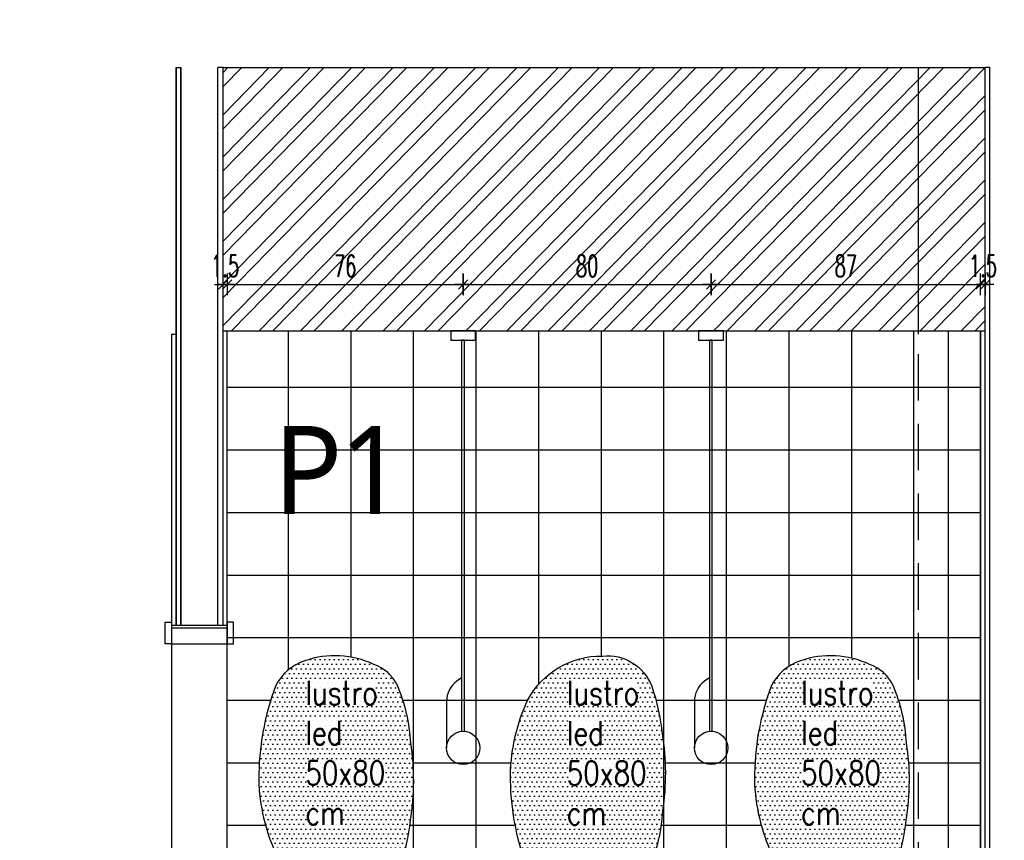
# Model space of a CAD drawing. Header units: centimetres. Extents: x -15121 to 30567, y -60641 to 0.
# Tile 179 of 256: x 10983 to 11300, y -26935 to -26670. Entities that reach past the tile are written whole.
import ezdxf

# ---------------------------------------------------------------- set-up
doc = ezdxf.new("R2010")
doc.units = ezdxf.units.CM
doc.header["$LTSCALE"] = 60
doc.linetypes.add('( Dashed )', pattern=[0.75, 0.5, -0.25])
for name, color, linetype in [('AIKA oznaczenia okładzin', 5, 'Continuous'), ('AIKA powierzchnie', 6, 'Continuous'), ('AIKA sanitariaty', 7, 'Continuous'), ('AIKA sufity podwieszane', 8, 'Continuous'), ('AIKA TYNK', 5, 'Continuous'), ('AIKA widoki wymiarowanie', 7, 'Continuous'), ('AIKA widokowe', 7, 'Continuous')]:
    doc.layers.add(name, color=color, linetype=linetype)
doc.styles.add('SŁAWKA', font='simplex.shx', dxfattribs={"height": 12.5})
doc.styles.add('WYM--ROMANSSHX-08', font='ROMANS.SHX', dxfattribs={"width": 0.8})
doc.styles.add('wymiar', font='txt.shx', dxfattribs={"width": 0.6})
doc.dimstyles.new('Dwudziestka', dxfattribs={"dimtxt": 7, "dimasz": 0.7, "dimexe": 5, "dimexo": 0, "dimgap": 2.5, "dimtad": 1, "dimtoh": 1, "dimdec": 3, "dimrnd": 0.5, "dimdsep": 46, "dimtxsty": 'wymiar', "dimblk": 'znacznik', "dimcen": 0, "dimdle": 5, "dimse1": 1, "dimse2": 1, "dimclrd": 256, "dimclre": 256, "dimclrt": 256, "dimadec": 0, "dimazin": 0, "dimtfac": 0.4, "dimtdec": 3, "dimtix": 1, "dimtofl": 0, "dimtmove": 2, "dimatfit": 3, "dimldrblk": 'znacznik', "dimfxl": 1, "dimtolj": 1, "dimarcsym": 0})
pattern_1 = [(45.6, (4466.2785, -1566.11), (-6.8053523, 6.6642933), []), (45.6, (4470.768, -1566.063), (-6.8053523, 6.6642933), [])]

# ---------------------------------------------------------------- blocks, each defined once
blk = doc.blocks.new('lustro led')
at = {"layer": 'AIKA widokowe'}
h = blk.add_hatch(dxfattribs=at)
h.set_pattern_fill('DOTS', color=8, scale=0.8)
h.paths.add_polyline_path([(23.76, 16.23, 0.28089), (3.67, 28.04, 0.342642), (-9.64, 19.88, 0.056443), (-12.42, 7.09, 0.07931), (-12.53, -13.73, 0.083629), (-8.93, -29.25, 0.200399), (-2.56, -34.91, 0.19646), (16.03, -35.89, 0.202028), (23.96, -29.07, 0.089936), (28.45, -3.81, 0.103357)])
at = {"layer": 'AIKA widokowe', "color": 7}
for centre, radius, start, end in [((2.27, 15.39), 12.72, 83.6857, 159.3402), ((4.03, 5.66), 22.38, 28.1667, 90.9249), ((45.46, 1.2), 58.18, 161.2753, 174.1973), ((-21.83, -5.03), 50.3, 1.396, 24.9999), ((52.73, -3.66), 66.03, 170.6365, 188.775), ((-43.47, -4.04), 71.92, 339.6268, 0.1832), ((35.34, -10.81), 47.96, 183.4867, 202.6086), ((11.9, -23.07), 13.47, 287.868, 333.5545), ((1.04, -24.45), 11.07, 205.7225, 251.0503), ((7.94, -12.67), 24.6, 244.751, 289.2103)]:
    blk.add_arc(centre, radius, start, end, dxfattribs=at)
blk = doc.blocks.new('sl lampa zwis')
at = {"layer": 'AIKA widokowe', "color": 7}
for p, q in [((3.6, -127.75), (3.6, -1.5)), ((4.4, -1.5), (3.6, -1.5)), ((4.4, -127.75), (4.4, -1.5)), ((3.6, -110.39), (1.92, -111.61)), ((-1.38, -118.09), (-1.38, -133.12))]:
    blk.add_line(p, q, dxfattribs=at)
blk.add_lwpolyline([(0, 1.5), (0, -1.5), (8, -1.5), (8, 1.5)], close=True, dxfattribs=at)
blk.add_circle((4, -133.12), 5.38, dxfattribs=at)
blk.add_arc((6.62, -118.09), 8, 125.9805, 180, dxfattribs=at)
blk = doc.blocks.new('znacznik')
at = {"color": 0}
for points in [[(0, -5), (0, 5)], [(-4, 0), (4, 0)]]:
    blk.add_lwpolyline(points, dxfattribs=at)
at = {"color": 1}
blk.add_lwpolyline([(-2.12, -2.12), (2.12, 2.12)], dxfattribs=at)
blk = doc.blocks.new('*D6411')
at = {"layer": 'AIKA widoki wymiarowanie', "lineweight": -2, "transparency": 16777216}
for p, q in [((11047.6, -27091.63), (11046.9, -27091.63)), ((11050.34, -27091.63), (11051.04, -27091.63))]:
    blk.add_line(p, q, dxfattribs=at)
at = {"layer": 'Defpoints', "color": 0, "transparency": 16777216}
for p in [(11048.3, -26852.3), (11049.64, -26852.3), (11049.64, -27091.63)]:
    blk.add_point(p, dxfattribs=at)
at = {"layer": 'AIKA widoki wymiarowanie', "lineweight": -2, "transparency": 16777216, "xscale": 0.7, "yscale": 0.7, "zscale": 0.7}
blk.add_blockref('znacznik', (11048.3, -27091.63), dxfattribs=at)
at = {"layer": 'AIKA widoki wymiarowanie', "lineweight": -2, "transparency": 16777216, "xscale": 0.7, "yscale": 0.7, "zscale": 0.7, "rotation": 180}
blk.add_blockref('znacznik', (11049.64, -27091.63), dxfattribs=at)
at = {"layer": 'AIKA widoki wymiarowanie', "transparency": 16777216, "insert": (11048.97, -27085.63), "char_height": 7, "attachment_point": 5, "style": 'wymiar'}
blk.add_mtext('\\A1;1.5', dxfattribs=at)
blk = doc.blocks.new('*D6412')
at = {"layer": 'AIKA widoki wymiarowanie', "lineweight": -2, "transparency": 16777216}
blk.add_line((11050.34, -27091.63), (11085.1, -27091.63), dxfattribs=at)
at = {"layer": 'Defpoints', "color": 0, "transparency": 16777216}
for p in [(11049.64, -26851.57), (11085.8, -26981.59), (11085.8, -27091.63)]:
    blk.add_point(p, dxfattribs=at)
at = {"layer": 'AIKA widoki wymiarowanie', "lineweight": -2, "transparency": 16777216, "xscale": 0.7, "yscale": 0.7, "zscale": 0.7, "rotation": 180}
blk.add_blockref('znacznik', (11049.64, -27091.63), dxfattribs=at)
at = {"layer": 'AIKA widoki wymiarowanie', "lineweight": -2, "transparency": 16777216, "xscale": 0.7, "yscale": 0.7, "zscale": 0.7}
blk.add_blockref('znacznik', (11085.8, -27091.63), dxfattribs=at)
at = {"layer": 'AIKA widoki wymiarowanie', "transparency": 16777216, "insert": (11067.72, -27085.63), "char_height": 7, "attachment_point": 5, "style": 'wymiar'}
blk.add_mtext('\\A1;36', dxfattribs=at)
blk = doc.blocks.new('*D6418')
at = {"layer": 'AIKA widoki wymiarowanie', "lineweight": -2, "transparency": 16777216}
for p, q in [((11047.6, -27111.57), (11046.9, -27111.57)), ((11050.34, -27111.57), (11051.04, -27111.57))]:
    blk.add_line(p, q, dxfattribs=at)
at = {"layer": 'Defpoints', "color": 0, "transparency": 16777216}
for p in [(11048.3, -26862.14), (11049.64, -26862.14), (11049.64, -27111.57)]:
    blk.add_point(p, dxfattribs=at)
at = {"layer": 'AIKA widoki wymiarowanie', "lineweight": -2, "transparency": 16777216, "xscale": 0.7, "yscale": 0.7, "zscale": 0.7}
blk.add_blockref('znacznik', (11048.3, -27111.57), dxfattribs=at)
at = {"layer": 'AIKA widoki wymiarowanie', "lineweight": -2, "transparency": 16777216, "xscale": 0.7, "yscale": 0.7, "zscale": 0.7, "rotation": 180}
blk.add_blockref('znacznik', (11049.64, -27111.57), dxfattribs=at)
at = {"layer": 'AIKA widoki wymiarowanie', "transparency": 16777216, "insert": (11048.97, -27105.57), "char_height": 7, "attachment_point": 5, "style": 'wymiar'}
blk.add_mtext('\\A1;1.5', dxfattribs=at)
blk = doc.blocks.new('*D6419')
at = {"layer": 'AIKA widoki wymiarowanie', "lineweight": -2, "transparency": 16777216}
for p, q in [((11048.94, -27111.57), (11048.24, -27111.57)), ((11064, -27111.57), (11064.7, -27111.57))]:
    blk.add_line(p, q, dxfattribs=at)
at = {"layer": 'Defpoints', "color": 0, "transparency": 16777216}
for p in [(11049.64, -26861.44), (11063.3, -26981.59), (11063.3, -27111.57)]:
    blk.add_point(p, dxfattribs=at)
at = {"layer": 'AIKA widoki wymiarowanie', "lineweight": -2, "transparency": 16777216, "xscale": 0.7, "yscale": 0.7, "zscale": 0.7}
blk.add_blockref('znacznik', (11049.64, -27111.57), dxfattribs=at)
at = {"layer": 'AIKA widoki wymiarowanie', "lineweight": -2, "transparency": 16777216, "xscale": 0.7, "yscale": 0.7, "zscale": 0.7, "rotation": 180}
blk.add_blockref('znacznik', (11063.3, -27111.57), dxfattribs=at)
at = {"layer": 'AIKA widoki wymiarowanie', "transparency": 16777216, "insert": (11056.47, -27105.57), "char_height": 7, "attachment_point": 5, "style": 'wymiar'}
blk.add_mtext('\\A1;13.5', dxfattribs=at)
blk = doc.blocks.new('*D6437')
at = {"layer": 'AIKA widoki wymiarowanie', "lineweight": -2, "transparency": 16777216}
for p, q in [((11047.6, -26755.6), (11046.9, -26755.6)), ((11050.34, -26755.6), (11051.04, -26755.6))]:
    blk.add_line(p, q, dxfattribs=at)
at = {"layer": 'Defpoints', "color": 0, "transparency": 16777216}
for p in [(11049.64, -26755.6), (11048.3, -26770.59), (11049.64, -26770.59)]:
    blk.add_point(p, dxfattribs=at)
at = {"layer": 'AIKA widoki wymiarowanie', "lineweight": -2, "transparency": 16777216, "xscale": 0.7, "yscale": 0.7, "zscale": 0.7}
blk.add_blockref('znacznik', (11048.3, -26755.6), dxfattribs=at)
at = {"layer": 'AIKA widoki wymiarowanie', "lineweight": -2, "transparency": 16777216, "xscale": 0.7, "yscale": 0.7, "zscale": 0.7, "rotation": 180}
blk.add_blockref('znacznik', (11049.64, -26755.6), dxfattribs=at)
at = {"layer": 'AIKA widoki wymiarowanie', "transparency": 16777216, "insert": (11048.97, -26749.6), "char_height": 7, "attachment_point": 5, "style": 'wymiar'}
blk.add_mtext('\\A1;1.5', dxfattribs=at)
blk = doc.blocks.new('*D6438')
at = {"layer": 'AIKA widoki wymiarowanie', "lineweight": -2, "transparency": 16777216}
blk.add_line((11050.34, -26755.6), (11125.1, -26755.6), dxfattribs=at)
at = {"layer": 'Defpoints', "color": 0, "transparency": 16777216}
for p in [(11125.8, -26755.6), (11049.64, -26770.59), (11125.8, -26770.59)]:
    blk.add_point(p, dxfattribs=at)
at = {"layer": 'AIKA widoki wymiarowanie', "lineweight": -2, "transparency": 16777216, "xscale": 0.7, "yscale": 0.7, "zscale": 0.7, "rotation": 180}
blk.add_blockref('znacznik', (11049.64, -26755.6), dxfattribs=at)
at = {"layer": 'AIKA widoki wymiarowanie', "lineweight": -2, "transparency": 16777216, "xscale": 0.7, "yscale": 0.7, "zscale": 0.7}
blk.add_blockref('znacznik', (11125.8, -26755.6), dxfattribs=at)
at = {"layer": 'AIKA widoki wymiarowanie', "transparency": 16777216, "insert": (11087.72, -26749.6), "char_height": 7, "attachment_point": 5, "style": 'wymiar'}
blk.add_mtext('\\A1;76', dxfattribs=at)
blk = doc.blocks.new('*D6439')
at = {"layer": 'AIKA widoki wymiarowanie', "lineweight": -2, "transparency": 16777216}
blk.add_line((11126.5, -26755.6), (11205.1, -26755.6), dxfattribs=at)
at = {"layer": 'Defpoints', "color": 0, "transparency": 16777216}
for p in [(11205.8, -26755.6), (11125.8, -26770.59), (11205.8, -26770.59)]:
    blk.add_point(p, dxfattribs=at)
at = {"layer": 'AIKA widoki wymiarowanie', "lineweight": -2, "transparency": 16777216, "xscale": 0.7, "yscale": 0.7, "zscale": 0.7, "rotation": 180}
blk.add_blockref('znacznik', (11125.8, -26755.6), dxfattribs=at)
at = {"layer": 'AIKA widoki wymiarowanie', "lineweight": -2, "transparency": 16777216, "xscale": 0.7, "yscale": 0.7, "zscale": 0.7}
blk.add_blockref('znacznik', (11205.8, -26755.6), dxfattribs=at)
at = {"layer": 'AIKA widoki wymiarowanie', "transparency": 16777216, "insert": (11165.8, -26749.6), "char_height": 7, "attachment_point": 5, "style": 'wymiar'}
blk.add_mtext('\\A1;80', dxfattribs=at)
blk = doc.blocks.new('*D6440')
at = {"layer": 'AIKA widoki wymiarowanie', "lineweight": -2, "transparency": 16777216}
blk.add_line((11206.5, -26755.6), (11292.1, -26755.6), dxfattribs=at)
at = {"layer": 'Defpoints', "color": 0, "transparency": 16777216}
for p in [(11292.8, -26755.6), (11205.8, -26770.59), (11292.8, -26770.59)]:
    blk.add_point(p, dxfattribs=at)
at = {"layer": 'AIKA widoki wymiarowanie', "lineweight": -2, "transparency": 16777216, "xscale": 0.7, "yscale": 0.7, "zscale": 0.7, "rotation": 180}
blk.add_blockref('znacznik', (11205.8, -26755.6), dxfattribs=at)
at = {"layer": 'AIKA widoki wymiarowanie', "lineweight": -2, "transparency": 16777216, "xscale": 0.7, "yscale": 0.7, "zscale": 0.7}
blk.add_blockref('znacznik', (11292.8, -26755.6), dxfattribs=at)
at = {"layer": 'AIKA widoki wymiarowanie', "transparency": 16777216, "insert": (11249.3, -26749.6), "char_height": 7, "attachment_point": 5, "style": 'wymiar'}
blk.add_mtext('\\A1;87', dxfattribs=at)
blk = doc.blocks.new('*D6441')
at = {"layer": 'AIKA widoki wymiarowanie', "lineweight": -2, "transparency": 16777216}
for p, q in [((11292.1, -26755.6), (11291.4, -26755.6)), ((11295, -26755.6), (11295.7, -26755.6))]:
    blk.add_line(p, q, dxfattribs=at)
at = {"layer": 'Defpoints', "color": 0, "transparency": 16777216}
for p in [(11294.3, -26755.6), (11292.8, -26770.59), (11294.3, -26770.59)]:
    blk.add_point(p, dxfattribs=at)
at = {"layer": 'AIKA widoki wymiarowanie', "lineweight": -2, "transparency": 16777216, "xscale": 0.7, "yscale": 0.7, "zscale": 0.7}
blk.add_blockref('znacznik', (11292.8, -26755.6), dxfattribs=at)
at = {"layer": 'AIKA widoki wymiarowanie', "lineweight": -2, "transparency": 16777216, "xscale": 0.7, "yscale": 0.7, "zscale": 0.7, "rotation": 180}
blk.add_blockref('znacznik', (11294.3, -26755.6), dxfattribs=at)
at = {"layer": 'AIKA widoki wymiarowanie', "transparency": 16777216, "insert": (11293.55, -26749.6), "char_height": 7, "attachment_point": 5, "style": 'wymiar'}
blk.add_mtext('\\A1;1.5', dxfattribs=at)
blk = doc.blocks.new('*D6442')
at = {"layer": 'AIKA widoki wymiarowanie', "lineweight": -2, "transparency": 16777216}
blk.add_line((11325.36, -27070.89), (11325.36, -26771.29), dxfattribs=at)
at = {"layer": 'Defpoints', "color": 0, "transparency": 16777216}
for p in [(11249.67, -26770.59), (11325.36, -26770.59), (11249.67, -27071.59)]:
    blk.add_point(p, dxfattribs=at)
at = {"layer": 'AIKA widoki wymiarowanie', "lineweight": -2, "transparency": 16777216, "xscale": 0.7, "yscale": 0.7, "zscale": 0.7}
for p, rotation in [((11325.36, -26770.59), 90), ((11325.36, -27071.59), 270)]:
    blk.add_blockref('znacznik', p, dxfattribs=dict(at, rotation=rotation))
at = {"layer": 'AIKA widoki wymiarowanie', "transparency": 16777216, "insert": (11319.36, -26921.09), "char_height": 7, "attachment_point": 5, "rotation": 90, "style": 'wymiar'}
blk.add_mtext('\\A1;301', dxfattribs=at)

msp = doc.modelspace()

# ---------------------------------------------------------------- hatches: boundary and pattern name
at = {"layer": 'AIKA sufity podwieszane', "transparency": 33554610}
h = msp.add_hatch(dxfattribs=at)
h.set_pattern_fill('ANSI32', color=8, angle=0.6)
h.set_pattern_definition(pattern_1)
h.paths.add_polyline_path([(11584.9494, -26117.5987), (11157.9494, -26117.5987), (11157.9494, -26202.5987), (11584.9494, -26202.5987)])
h.paths.add_polyline_path([(12081.094, -27428.3228), (12163.2602, -27428.3228), (12163.2602, -27404.0522), (12081.094, -27404.0522)], flags=9)
h.paths.add_polyline_path([(12114.3702, -27401.1671), (12330.3134, -27401.1671), (12330.3134, -27377.6842), (12114.3702, -27377.6842)], flags=9)
h.paths.add_polyline_path([(12002.4864, -27495.7987), (12060.0402, -27495.7987), (12060.0402, -27471.4304), (12002.4864, -27471.4304)], flags=9)
h.paths.add_polyline_path([(11930.778, -27431.4066), (12012.9714, -27431.4066), (12012.9714, -27407.1523), (11930.778, -27407.1523)], flags=9)
h.paths.add_polyline_path([(12003.6509, -27363.3126), (12519.4158, -27363.3126), (12519.4158, -27327.3381), (12003.6509, -27327.3381)], flags=9)
h.paths.add_polyline_path([(11967.1775, -27382.7098), (12564.7628, -27382.7098), (12564.7628, -27357.3546), (11967.1775, -27357.3546)], flags=9)
h.paths.add_polyline_path([(12288.6922, -27501.0627), (12423.7404, -27501.0627), (12423.7404, -27470.1832), (12288.6922, -27470.1832)], flags=9)
h.paths.add_polyline_path([(11932.4463, -27495.6231), (12002.4419, -27495.6231), (12002.4419, -27470.9456), (11932.4463, -27470.9456)], flags=9)
h.paths.add_polyline_path([(11932.4843, -27462.0595), (11994.0262, -27462.0595), (11994.0262, -27437.8052), (11932.4843, -27437.8052)], flags=9)
h.paths.add_polyline_path([(12074.5007, -27495.5716), (12259.3272, -27495.5716), (12259.3272, -27471.2033), (12074.5007, -27471.2033)], flags=9)
h.paths.add_polyline_path([(12083.149, -27467.6483), (12496.2862, -27467.6483), (12496.2862, -27436.3619), (12083.149, -27436.3619)], flags=9)
h.paths.add_polyline_path([(12483.5205, -27493.9928), (12503.8627, -27493.9928), (12503.8627, -27470.0477), (12483.5205, -27470.0477)], flags=9)
h.paths.add_polyline_path([(11513.2396, -27035.7614), (11551.7125, -27035.7592), (11551.7101, -26993.8772), (11513.2372, -26993.8794)], flags=9)
h.paths.add_polyline_path([(11060.4933, -27035.7614), (11098.9662, -27035.7592), (11098.9638, -26993.8772), (11060.4909, -26993.8794)], flags=9)
h.paths.add_polyline_path([(11919.1026, -26980.6538), (11990.4597, -26980.6538), (11990.4597, -26967.1538), (11919.1026, -26967.1538)], flags=9)
h.paths.add_polyline_path([(11917.5413, -27058.0538), (11988.8984, -27058.0538), (11988.8984, -27044.5538), (11917.5413, -27044.5538)], flags=9)
h.paths.add_polyline_path([(11700.1916, -26844.6838), (11755.1529, -26844.6806), (11755.1495, -26784.8493), (11700.1882, -26784.8524)], flags=9)
h.paths.add_polyline_path([(11427.3267, -26845.5688), (11482.288, -26845.5656), (11482.2845, -26785.7342), (11427.3233, -26785.7374)], flags=9)
h.paths.add_polyline_path([(11294.0432, -26979.8538), (11365.4003, -26979.8538), (11365.4003, -26966.3538), (11294.0432, -26966.3538)], flags=9)
h.paths.add_polyline_path([(11295.6045, -27057.2538), (11366.9616, -27057.2538), (11366.9616, -27043.7538), (11295.6045, -27043.7538)], flags=9)
h.paths.add_polyline_path([(11521.8166, -26931.977), (11552.5502, -26931.977), (11552.5502, -26881.6152), (11521.8166, -26881.6152)], flags=9)
h.paths.add_polyline_path([(11232.9438, -26931.977), (11263.6773, -26931.977), (11263.6773, -26881.6152), (11232.9438, -26881.6152)], flags=9)
h.paths.add_polyline_path([(11157.3038, -26932.0267), (11188.0374, -26932.0267), (11188.0374, -26881.6649), (11157.3038, -26881.6649)], flags=9)
h.paths.add_polyline_path([(11072.9438, -26931.977), (11103.6773, -26931.977), (11103.6773, -26881.6152), (11072.9438, -26881.6152)], flags=9)
h.paths.add_polyline_path([(11054.4564, -26845.5688), (11109.4177, -26845.5656), (11109.4142, -26785.7342), (11054.4529, -26785.7374)], flags=9)
h.paths.add_polyline_path([(10559.4245, -26844.6838), (10614.3858, -26844.6806), (10614.3823, -26784.8493), (10559.421, -26784.8524)], flags=9)
h.paths.add_polyline_path([(12171.0529, -26276.6882), (12226.0142, -26276.685), (12226.0107, -26216.8536), (12171.0495, -26216.8568)], flags=9)
h.paths.add_polyline_path([(11673.2315, -26276.5731), (11728.1928, -26276.57), (11728.1894, -26216.7386), (11673.2281, -26216.7417)], flags=9)
h.paths.add_polyline_path([(10783.8877, -26276.6882), (10838.8489, -26276.685), (10838.8455, -26216.8536), (10783.8842, -26216.8568)], flags=9)
h.paths.add_polyline_path([(10559.4245, -26276.6882), (10614.3858, -26276.685), (10614.3823, -26216.8536), (10559.421, -26216.8568)], flags=9)
h.paths.add_polyline_path([(10474.541, -26085.4251), (10703.7361, -26085.4251), (10703.7361, -26028.0612), (10474.541, -26028.0612)], flags=9)
h = msp.add_hatch(dxfattribs=at)
h.set_pattern_fill('ANSI32', color=8, angle=0.6)
h.set_pattern_definition(pattern_1)
h.paths.add_polyline_path([(12093.9146, -26117.5987), (11666.9146, -26117.5987), (11666.9146, -26202.5987, -1), (11669.9146, -26202.5987), (12092.4146, -26202.5987), (12093.9146, -26202.5987)])
h.paths.add_polyline_path([(12081.094, -27428.3228), (12163.2602, -27428.3228), (12163.2602, -27404.0522), (12081.094, -27404.0522)], flags=9)
h.paths.add_polyline_path([(12114.3702, -27401.1671), (12330.3134, -27401.1671), (12330.3134, -27377.6842), (12114.3702, -27377.6842)], flags=9)
h.paths.add_polyline_path([(12002.4864, -27495.7987), (12060.0402, -27495.7987), (12060.0402, -27471.4304), (12002.4864, -27471.4304)], flags=9)
h.paths.add_polyline_path([(11930.778, -27431.4066), (12012.9714, -27431.4066), (12012.9714, -27407.1523), (11930.778, -27407.1523)], flags=9)
h.paths.add_polyline_path([(12003.6509, -27363.3126), (12519.4158, -27363.3126), (12519.4158, -27327.3381), (12003.6509, -27327.3381)], flags=9)
h.paths.add_polyline_path([(11967.1775, -27382.7098), (12564.7628, -27382.7098), (12564.7628, -27357.3546), (11967.1775, -27357.3546)], flags=9)
h.paths.add_polyline_path([(12288.6922, -27501.0627), (12423.7404, -27501.0627), (12423.7404, -27470.1832), (12288.6922, -27470.1832)], flags=9)
h.paths.add_polyline_path([(11932.4463, -27495.6231), (12002.4419, -27495.6231), (12002.4419, -27470.9456), (11932.4463, -27470.9456)], flags=9)
h.paths.add_polyline_path([(11932.4843, -27462.0595), (11994.0262, -27462.0595), (11994.0262, -27437.8052), (11932.4843, -27437.8052)], flags=9)
h.paths.add_polyline_path([(12074.5007, -27495.5716), (12259.3272, -27495.5716), (12259.3272, -27471.2033), (12074.5007, -27471.2033)], flags=9)
h.paths.add_polyline_path([(12083.149, -27467.6483), (12496.2862, -27467.6483), (12496.2862, -27436.3619), (12083.149, -27436.3619)], flags=9)
h.paths.add_polyline_path([(12483.5205, -27493.9928), (12503.8627, -27493.9928), (12503.8627, -27470.0477), (12483.5205, -27470.0477)], flags=9)
h.paths.add_polyline_path([(11513.2396, -27035.7614), (11551.7125, -27035.7592), (11551.7101, -26993.8772), (11513.2372, -26993.8794)], flags=9)
h.paths.add_polyline_path([(11060.4933, -27035.7614), (11098.9662, -27035.7592), (11098.9638, -26993.8772), (11060.4909, -26993.8794)], flags=9)
h.paths.add_polyline_path([(11919.1026, -26980.6538), (11990.4597, -26980.6538), (11990.4597, -26967.1538), (11919.1026, -26967.1538)], flags=9)
h.paths.add_polyline_path([(11917.5413, -27058.0538), (11988.8984, -27058.0538), (11988.8984, -27044.5538), (11917.5413, -27044.5538)], flags=9)
h.paths.add_polyline_path([(11700.1916, -26844.6838), (11755.1529, -26844.6806), (11755.1495, -26784.8493), (11700.1882, -26784.8524)], flags=9)
h.paths.add_polyline_path([(11427.3267, -26845.5688), (11482.288, -26845.5656), (11482.2845, -26785.7342), (11427.3233, -26785.7374)], flags=9)
h.paths.add_polyline_path([(11294.0432, -26979.8538), (11365.4003, -26979.8538), (11365.4003, -26966.3538), (11294.0432, -26966.3538)], flags=9)
h.paths.add_polyline_path([(11295.6045, -27057.2538), (11366.9616, -27057.2538), (11366.9616, -27043.7538), (11295.6045, -27043.7538)], flags=9)
h.paths.add_polyline_path([(11521.8166, -26931.977), (11552.5502, -26931.977), (11552.5502, -26881.6152), (11521.8166, -26881.6152)], flags=9)
h.paths.add_polyline_path([(11232.9438, -26931.977), (11263.6773, -26931.977), (11263.6773, -26881.6152), (11232.9438, -26881.6152)], flags=9)
h.paths.add_polyline_path([(11157.3038, -26932.0267), (11188.0374, -26932.0267), (11188.0374, -26881.6649), (11157.3038, -26881.6649)], flags=9)
h.paths.add_polyline_path([(11072.9438, -26931.977), (11103.6773, -26931.977), (11103.6773, -26881.6152), (11072.9438, -26881.6152)], flags=9)
h.paths.add_polyline_path([(11054.4564, -26845.5688), (11109.4177, -26845.5656), (11109.4142, -26785.7342), (11054.4529, -26785.7374)], flags=9)
h.paths.add_polyline_path([(10559.4245, -26844.6838), (10614.3858, -26844.6806), (10614.3823, -26784.8493), (10559.421, -26784.8524)], flags=9)
h.paths.add_polyline_path([(12171.0529, -26276.6882), (12226.0142, -26276.685), (12226.0107, -26216.8536), (12171.0495, -26216.8568)], flags=9)
h.paths.add_polyline_path([(11673.2315, -26276.5731), (11728.1928, -26276.57), (11728.1894, -26216.7386), (11673.2281, -26216.7417)], flags=9)
h.paths.add_polyline_path([(10783.8877, -26276.6882), (10838.8489, -26276.685), (10838.8455, -26216.8536), (10783.8842, -26216.8568)], flags=9)
h.paths.add_polyline_path([(10559.4245, -26276.6882), (10614.3858, -26276.685), (10614.3823, -26216.8536), (10559.421, -26216.8568)], flags=9)
h.paths.add_polyline_path([(10474.541, -26085.4251), (10703.7361, -26085.4251), (10703.7361, -26028.0612), (10474.541, -26028.0612)], flags=9)
h = msp.add_hatch(dxfattribs=at)
h.set_pattern_fill('ANSI32', color=8, angle=0.6)
h.set_pattern_definition(pattern_1)
h.paths.add_polyline_path([(10943.4415, -26685.5943), (10943.4075, -26685.5943), (10524.4415, -26685.5943), (10524.4415, -26770.5943, -1), (10527.4415, -26770.5943), (10941.9415, -26770.5943), (10943.4415, -26770.5943)])
h.paths.add_polyline_path([(11272.8026, -26685.5943), (11048.3026, -26685.5943), (11048.3026, -26770.5943), (11272.8026, -26770.5943)])
h.paths.add_polyline_path([(11294.3026, -26685.5943), (11272.8026, -26685.5943), (11272.8026, -26770.5943), (11292.8026, -26770.5943), (11294.3026, -26770.5943)])
h.paths.add_polyline_path([(11043.721, -26754.8502), (11054.221, -26754.8502), (11054.221, -26744.3502), (11043.721, -26744.3502)], flags=9)
h.paths.add_polyline_path([(11082.471, -26754.8502), (11092.971, -26754.8502), (11092.971, -26744.3502), (11082.471, -26744.3502)], flags=24)
h.paths.add_polyline_path([(11160.9026, -26754.8502), (11170.7026, -26754.8502), (11170.7026, -26744.3502), (11160.9026, -26744.3502)], flags=24)
h.paths.add_polyline_path([(11244.0526, -26754.8502), (11254.5526, -26754.8502), (11254.5526, -26744.3502), (11244.0526, -26744.3502)], flags=24)
h.paths.add_polyline_path([(11288.3026, -26754.8502), (11298.8026, -26754.8502), (11298.8026, -26744.3502), (11288.3026, -26744.3502)], flags=9)

# ---------------------------------------------------------------- linework, layer by layer
at = {"layer": 'AIKA powierzchnie', "color": 2}
msp.add_lwpolyline([(11049.6394, -26770.5943), (11292.8026, -26770.5943), (11292.8026, -27071.5943), (11049.6394, -27071.5943)], close=True, dxfattribs=at)
at = {"layer": 'AIKA sanitariaty', "color": 8}
for p, q in [((11033.1394, -26685.5943), (11034.6394, -26685.5943)), ((11034.6394, -26685.5943), (11034.6394, -26865.5943)), ((11048.3026, -26685.5943), (11046.6394, -26685.5943))]:
    msp.add_line(p, q, dxfattribs=at)
at = {"layer": 'AIKA TYNK'}
for p, q in [((11033.1394, -26685.5943), (11033.1394, -26865.5943)), ((11048.3026, -26865.5943), (11048.3026, -26685.5943)), ((11048.3026, -26685.5943), (11294.3026, -26685.5943)), ((11294.3026, -27071.5943), (11294.3026, -26685.5943)), ((11048.3026, -26770.5943), (11294.3026, -26770.5943)), ((11031.6394, -26865.5943), (11049.6394, -26865.5943))]:
    msp.add_line(p, q, dxfattribs=at)
at = {"layer": 'AIKA widokowe', "color": 8}
for p, q in [((11033.1394, -26865.5943), (11033.1394, -26685.5943)), ((11034.6394, -26865.5943), (11034.6394, -26685.5943)), ((11046.6394, -26865.5943), (11046.6394, -26685.5943)), ((11295.8026, -26685.5943), (11294.3026, -26685.5943)), ((11295.8026, -27071.5943), (11295.8026, -26685.5943)), ((11069.3026, -26770.5943), (11069.3026, -26880.065)), ((11089.5026, -26770.5943), (11089.5026, -26875.8939)), ((11109.7026, -26770.5943), (11109.7026, -26995.5943)), ((11129.9026, -26770.5943), (11129.9026, -26942.3237)), ((11150.1026, -26770.5943), (11150.1026, -26884.7252)), ((11170.3026, -26770.5943), (11170.3026, -26875.5375)), ((11190.5026, -26770.5943), (11190.5026, -26995.5943)), ((11210.7026, -26770.5943), (11210.7026, -26942.4292)), ((11230.9026, -26770.5943), (11230.9026, -26878.8866)), ((11251.1026, -26770.5943), (11251.1026, -26876.2218)), ((11282.321, -26770.5943), (11282.321, -26995.5943)), ((11049.6394, -26788.7943), (11292.8026, -26788.7943)), ((11049.6394, -26808.9943), (11292.8026, -26808.9943)), ((11049.6394, -26829.1943), (11292.8026, -26829.1943)), ((11049.6394, -26849.3943), (11292.8026, -26849.3943)), ((11049.6394, -26869.5943), (11292.8026, -26869.5943)), ((11049.6394, -26889.7943), (11063.6648, -26889.7943)), ((11106.3265, -26889.7943), (11146.6267, -26889.7943)), ((11188.022, -26889.7943), (11223.6648, -26889.7943)), ((11266.3265, -26889.7943), (11292.8026, -26889.7943)), ((11049.6394, -26909.9943), (11059.9805, -26909.9943)), ((11109.6164, -26909.9943), (11141.254, -26909.9943)), ((11190.9746, -26909.9943), (11219.9805, -26909.9943)), ((11269.6164, -26909.9943), (11292.8026, -26909.9943)), ((11049.6394, -26930.1943), (11062.0089, -26930.1943)), ((11108.582, -26930.1943), (11142.5973, -26930.1943)), ((11189.6546, -26930.1943), (11222.0089, -26930.1943)), ((11268.582, -26930.1943), (11292.8026, -26930.1943))]:
    msp.add_line(p, q, dxfattribs=at)
at = {"layer": 'AIKA widokowe', "color": 7}
for p, q in [((11272.8026, -26771.5943), (11272.8026, -26685.5943)), ((11271.3026, -26995.5943), (11271.3026, -26770.5943)), ((11031.6394, -26771.5943), (11033.1394, -26771.5943))]:
    msp.add_line(p, q, dxfattribs=at)
at = {"layer": 'AIKA widokowe'}
for p, q in [((11049.6394, -27071.5943), (11049.6394, -26770.5943)), ((11292.8026, -27071.5943), (11292.8026, -26770.5943)), ((11031.6394, -26771.5943), (11031.6394, -27071.5943))]:
    msp.add_line(p, q, dxfattribs=at)
at = {"layer": 'AIKA widokowe', "color": 8, "linetype": '( Dashed )', "ltscale": 0.5}
msp.add_line((11272.8026, -26995.5943), (11272.8026, -26770.5943), dxfattribs=at)
at = {"layer": 'AIKA widokowe'}
for points in [[(11031.6394, -26864.5943), (11031.6394, -26871.5943), (11029.641, -26871.5943), (11029.641, -26864.5943)], [(11049.6394, -26864.5943), (11049.6394, -26871.5943), (11051.6379, -26871.5943), (11051.6379, -26864.5943)], [(11049.6394, -26871.5943), (11049.6394, -26866.5943), (11031.6394, -26866.5943), (11031.6394, -26871.5943)]]:
    msp.add_lwpolyline(points, close=True, dxfattribs=at)

# ---------------------------------------------------------------- block references
at = {"layer": 'AIKA widokowe', "color": 6}
for p in [(11121.8026, -26772.0943), (11201.8026, -26772.0943)]:
    msp.add_blockref('sl lampa zwis', p, dxfattribs=at)
at = {"layer": 'AIKA widokowe', "color": 6, "xscale": 1.197459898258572, "yscale": 1.197459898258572, "zscale": 1.197459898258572, "rotation": 180}
for p in [(11093.8937, -26920.0688), (11253.8937, -26920.0688)]:
    msp.add_blockref('lustro led', p, dxfattribs=at)
at = {"layer": 'AIKA widokowe', "color": 6, "xscale": -1.197459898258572, "yscale": 1.197459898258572, "zscale": 1.197459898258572}
msp.add_blockref('lustro led', (11175.124, -26909.1165), dxfattribs=at)

# ---------------------------------------------------------------- texts
at = {"layer": 'AIKA oznaczenia okładzin', "insert": (11064.4481, -26801.2531), "char_height": 28.472875, "width": 428.138012, "attachment_point": 1, "rotation": 0.003297, "style": 'SŁAWKA'}
msp.add_mtext('{\\fTrebuchet MS|b0|i0|c238|p34;\\T0.95;P1}', dxfattribs=at)
at = {"layer": 'AIKA widokowe', "char_height": 7.747958, "width": 41.232866, "attachment_point": 1, "style": 'WYM--ROMANSSHX-08'}
for insert in [(11074.8808, -26883.5522, 202.37), (11159.2408, -26883.6019, 202.37), (11234.8808, -26883.5522, 202.37)]:
    msp.add_mtext('lustro led 50x80 cm', dxfattribs=dict(at, insert=insert))

# ---------------------------------------------------------------- dimensions: what is measured, and where the dimension line sits
at = {"layer": 'AIKA widoki wymiarowanie'}
for base, p1, p2, picture, middle in [((11049.6394, -26755.6002), (11048.3026, -26770.5943), (11049.6394, -26770.5943), '*D6437', (11048.971, -26749.6002)), ((11125.8026, -26755.6002), (11049.6394, -26770.5943), (11125.8026, -26770.5943), '*D6438', (11087.721, -26749.6002)), ((11205.8026, -26755.6002), (11125.8026, -26770.5943), (11205.8026, -26770.5943), '*D6439', (11165.8026, -26749.6002)), ((11292.8026, -26755.6002), (11205.8026, -26770.5943), (11292.8026, -26770.5943), '*D6440', (11249.3026, -26749.6002)), ((11294.3026, -26755.6002), (11292.8026, -26770.5943), (11294.3026, -26770.5943), '*D6441', (11293.5526, -26749.6002)), ((11049.6394, -27091.6297), (11048.3026, -26852.2972), (11049.6394, -26852.2972), '*D6411', (11048.971, -27085.6297)), ((11085.8026, -27091.6297), (11049.6394, -26851.5662), (11085.8026, -26981.5943), '*D6412', (11067.721, -27085.6297)), ((11049.6394, -27111.5669), (11048.3026, -26862.1403), (11049.6394, -26862.1403), '*D6418', (11048.971, -27105.5669)), ((11063.3026, -27111.5669), (11049.6394, -26861.4422), (11063.3026, -26981.5943), '*D6419', (11056.471, -27105.5669))]:
    dim = msp.add_linear_dim(base=base, p1=p1, p2=p2, dimstyle='Dwudziestka', dxfattribs=at)
    dim.commit()
    dim.dimension.update_dxf_attribs({"geometry": picture, "text_midpoint": middle})
dim = msp.add_linear_dim(base=(11325.3563, -26770.5943), p1=(11249.6707, -27071.5943), p2=(11249.6707, -26770.5943), angle=90, dimstyle='Dwudziestka', dxfattribs=at)
dim.commit()
dim.dimension.update_dxf_attribs({"geometry": '*D6442', "text_midpoint": (11319.3563, -26921.0943)})

doc.saveas('drawing.dxf')
